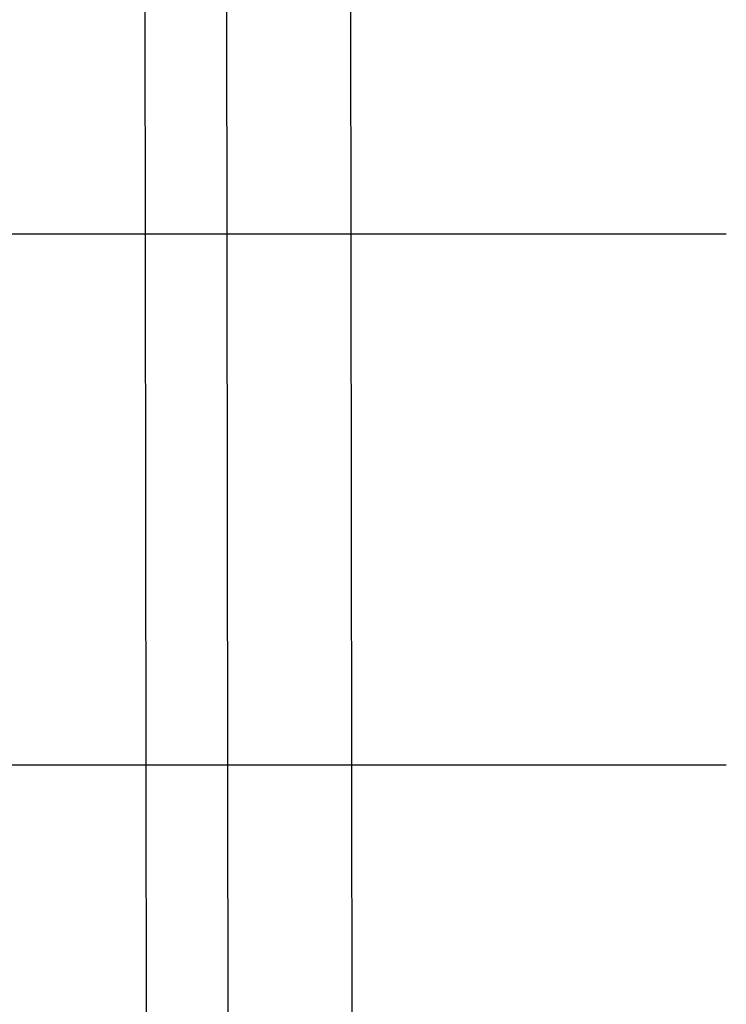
# Model space of a CAD drawing. Header units: millimetres. Extents: x -32221 to 212500, y 31663 to 93766.
# Tile 203 of 256: x 88894 to 89040, y 35692 to 35896. Entities that reach past the tile are written whole.
import ezdxf

# ---------------------------------------------------------------- set-up
doc = ezdxf.new("R2010")
doc.units = ezdxf.units.MM
doc.linetypes.add('DASHDOTX2', pattern=[50.8, 25.4, -12.7, 0, -12.7])
doc.layers.add('osie', color=251, linetype='Continuous')
doc.layers.add('Sciany', color=251, linetype='Continuous')

msp = doc.modelspace()

# ---------------------------------------------------------------- linework, layer by layer
at = {"layer": 'osie', "color": 251, "true_color": 0x636466}
msp.add_line((79505.474, 35851.817), (89040.035, 35851.817), dxfattribs=at)
at = {"layer": 'osie', "color": 251, "linetype": 'DASHDOTX2', "ltscale": 20, "true_color": 0x636466}
msp.add_line((79505.274, 35741.817), (89040.035, 35741.817), dxfattribs=at)
at = {"layer": 'Sciany', "color": 251, "true_color": 0x636466}
for p, q in [((88922.226, 33788.476), (88918.777, 36597.653)), ((88939.284, 33771.459), (88935.662, 36595.368)), ((88964.883, 33745.933), (88961.425, 36590.306))]:
    msp.add_line(p, q, dxfattribs=at)

doc.saveas('drawing.dxf')
